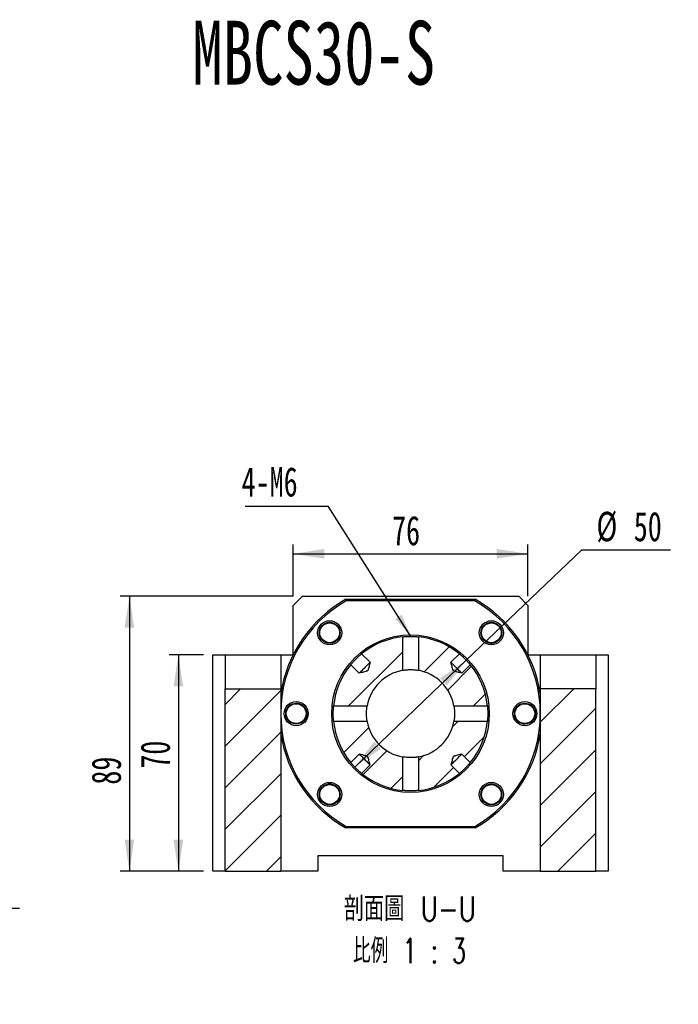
# Model space of a CAD drawing. Header units: millimetres. Extents: x 23 to 289, y 10 to 200.
# Tile 3 of 5: x 104 to 175, y 94 to 200. Entities that reach past the tile are written whole.
import ezdxf

# ---------------------------------------------------------------- set-up
doc = ezdxf.new("R2010")
doc.units = ezdxf.units.MM
doc.layers.add('圖層0', color=7, linetype='Continuous')
doc.styles.add('SLDTEXTSTYLE0', font='TXT', dxfattribs={"width": 0.7})
doc.styles.add('SLDTEXTSTYLE1', font='TXT', dxfattribs={"width": 0.7, "bigfont": 'bigfont'})
doc.styles.add('SLDTEXTSTYLE4', font='TXT', dxfattribs={"width": 0.75, "bigfont": 'bigfont'})
doc.styles.add('SLDTEXTSTYLE5', font='TXT', dxfattribs={"width": 0.65625, "bigfont": 'bigfont'})
doc.dimstyles.new('SLDDIMSTYLE2', dxfattribs={"dimtxt": 0.18, "dimasz": 2.5, "dimexe": 0, "dimexo": 0.0625, "dimgap": 0, "dimtad": 0, "dimtih": 1, "dimtoh": 1, "dimdec": 0, "dimrnd": 1e-09, "dimzin": 0, "dimdsep": 46, "dimtxsty": 'Standard', "dimsah": 1, "dimcen": 0.09, "dimadec": 0, "dimazin": 0, "dimtfac": 2.5, "dimtdec": 0, "dimtofl": 0, "dimtmove": 0, "dimatfit": 3, "dimfxl": 1, "dimfrac": 2, "dimtolj": 1, "dimtzin": 0, "dimarcsym": 0})
doc.dimstyles.new('SLDDIMSTYLE3', dxfattribs={"dimtxt": 3.389974, "dimasz": 2.5, "dimexe": 0, "dimexo": 0.0625, "dimgap": 0.847493, "dimtad": 1, "dimlfac": 3, "dimrnd": 1e-09, "dimzin": 12, "dimdsep": 46, "dimtxsty": 'SLDTEXTSTYLE0', "dimsah": 1, "dimcen": 0.09, "dimadec": 0, "dimazin": 3, "dimtfac": 1, "dimtofl": 0, "dimtmove": 0, "dimatfit": 3, "dimfxl": 1, "dimfrac": 2, "dimtolj": 1, "dimtzin": 12, "dimarcsym": 0})
doc.dimstyles.new('SLDDIMSTYLE4', dxfattribs={"dimtxt": 3.389974, "dimasz": 2.5, "dimexe": 0, "dimexo": 0.0625, "dimgap": 0.847493, "dimtad": 0, "dimtih": 1, "dimtoh": 1, "dimlfac": 3, "dimrnd": 1e-09, "dimzin": 12, "dimdsep": 46, "dimtxsty": 'SLDTEXTSTYLE0', "dimsah": 1, "dimcen": 0, "dimadec": 0, "dimazin": 3, "dimtfac": 1, "dimtofl": 0, "dimtmove": 0, "dimatfit": 3, "dimfxl": 1, "dimfrac": 2, "dimtolj": 1, "dimtzin": 12, "dimarcsym": 0})
doc.dimstyles.new('SLDDIMSTYLE5', dxfattribs={"dimtxt": 3.389974, "dimasz": 2.5, "dimexe": 0, "dimexo": 0.0625, "dimgap": 0.847493, "dimtad": 0, "dimtih": 1, "dimtoh": 1, "dimlfac": 3, "dimrnd": 1e-09, "dimzin": 12, "dimdsep": 46, "dimtxsty": 'SLDTEXTSTYLE0', "dimsah": 1, "dimcen": 0, "dimadec": 0, "dimazin": 3, "dimtfac": 1, "dimtmove": 0, "dimatfit": 3, "dimfxl": 1, "dimfrac": 2, "dimtolj": 1, "dimtzin": 12, "dimarcsym": 0})

# ---------------------------------------------------------------- blocks, each defined once
blk = doc.blocks.new('SW_SYMBOL_HOLE_SPOT')
at = {"layer": '圖層0', "color": 0}
for p, q in [((0, 875), (0, 75)), ((1600, 75), (1600, 875)), ((0, 75), (1600, 75))]:
    blk.add_line(p, q, dxfattribs=at)
blk = doc.blocks.new('_D_5')
at = {"layer": '圖層0'}
for p, q in [((74.37, 136.51), (74.37, 104.42)), ((74.37, 104.42), (104.21, 104.42))]:
    blk.add_line(p, q, dxfattribs=at)
blk.add_solid([(74.37, 136.51), (73.85, 133.12), (74.9, 133.12)], dxfattribs=at)
at = {"layer": '圖層0', "xscale": 0.003964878, "yscale": 0.003964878, "zscale": 0.003964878}
blk.add_blockref('SW_SYMBOL_HOLE_SPOT', (84.5, 104.82), dxfattribs=at)
at = {"layer": '圖層0', "char_height": 3.175, "attachment_point": 1}
for s, insert, style in [('4-', (75.96, 112.75), 'SLDTEXTSTYLE0'), ('%%c', (79.28, 112.75), 'SLDTEXTSTYLE0'), ('14\\M+18AAE\\M+19153\\M+18AD1\\M+190FA', (83.3, 112.75), 'SLDTEXTSTYLE1'), ('20', (91.7, 108.51), 'SLDTEXTSTYLE0')]:
    blk.add_mtext(s, dxfattribs=dict(at, insert=insert, style=style))
blk = doc.blocks.new('_D_8')
at = {"layer": '圖層0', "color": 7}
for p, q in [((124.07, 131.74), (120.36, 131.74)), ((121.36, 131.74), (121.36, 108.41)), ((124.07, 108.41), (120.36, 108.41))]:
    blk.add_line(p, q, dxfattribs=at)
for points in [[(121.36, 131.74), (120.84, 128.35), (121.88, 128.35)], [(121.36, 108.41), (121.88, 111.8), (120.84, 111.8)]]:
    blk.add_solid(points, dxfattribs=at)
at = {"layer": '圖層0', "color": 7, "insert": (117.27, 119.47), "char_height": 3.175, "attachment_point": 1, "rotation": 90, "style": 'SLDTEXTSTYLE0'}
blk.add_mtext('70', dxfattribs=at)
blk = doc.blocks.new('_D_9')
at = {"layer": '圖層0', "color": 7}
for p, q in [((133.73, 138.08), (115.08, 138.08)), ((116.08, 138.08), (116.08, 108.41)), ((124.07, 108.41), (115.08, 108.41))]:
    blk.add_line(p, q, dxfattribs=at)
for points in [[(116.08, 138.08), (115.56, 134.69), (116.6, 134.69)], [(116.08, 108.41), (116.6, 111.8), (115.56, 111.8)]]:
    blk.add_solid(points, dxfattribs=at)
at = {"layer": '圖層0', "color": 7, "insert": (111.99, 117.75), "char_height": 3.175, "attachment_point": 1, "rotation": 90, "style": 'SLDTEXTSTYLE0'}
blk.add_mtext('89', dxfattribs=at)
blk = doc.blocks.new('_D_10')
at = {"layer": '圖層0', "color": 7}
for p, q in [((133.73, 138.08), (133.73, 143.65)), ((159.07, 138.08), (159.07, 143.65)), ((133.73, 142.65), (159.07, 142.65))]:
    blk.add_line(p, q, dxfattribs=at)
for points in [[(133.73, 142.65), (137.12, 142.13), (137.12, 143.18)], [(159.07, 142.65), (155.68, 143.18), (155.68, 142.13)]]:
    blk.add_solid(points, dxfattribs=at)
at = {"layer": '圖層0', "color": 7, "insert": (144.41, 146.75), "char_height": 3.175, "attachment_point": 1, "style": 'SLDTEXTSTYLE0'}
blk.add_mtext('76', dxfattribs=at)
blk = doc.blocks.new('_D_11')
at = {"layer": '圖層0', "color": 7}
for p, q in [((152.42, 131.18), (164.87, 143.1)), ((164.87, 143.1), (174.45, 143.1)), ((140.38, 119.65), (152.42, 131.18))]:
    blk.add_line(p, q, dxfattribs=at)
for points in [[(152.42, 131.18), (149.61, 129.21), (150.33, 128.45)], [(140.38, 119.65), (143.19, 121.62), (142.47, 122.37)]]:
    blk.add_solid(points, dxfattribs=at)
at = {"layer": '圖層0', "color": 7, "char_height": 3.175, "attachment_point": 1, "style": 'SLDTEXTSTYLE0'}
for s, insert in [('%%c', (166.46, 147.19)), ('50', (170.48, 147.19))]:
    blk.add_mtext(s, dxfattribs=dict(at, insert=insert))
blk = doc.blocks.new('SW_NOTE_1')
at = {"layer": '圖層0', "color": 0, "char_height": 2.6458, "attachment_point": 2}
for s, insert, style in [('\\M+19655\\M+196CA\\M+19AA4 U-U', (8.6, 3.41), 'SLDTEXTSTYLE4'), ('\\M+194E4\\M+197E1 1 : 3', (8.56, -1.12), 'SLDTEXTSTYLE5')]:
    blk.add_mtext(s, dxfattribs=dict(at, insert=insert, style=style))
blk = doc.blocks.new('SW_NOTE_2')
at = {"layer": '圖層0', "color": 0}
blk.add_line((-8.96, 0), (0, 0), dxfattribs=at)
at = {"layer": '圖層0', "color": 0, "insert": (-9.35, 4.2), "char_height": 3.175, "attachment_point": 1, "style": 'SLDTEXTSTYLE0'}
blk.add_mtext('4-M6', dxfattribs=at)

msp = doc.modelspace()

# ---------------------------------------------------------------- hatches: boundary and pattern name
at = {"layer": '圖層0', "linetype": 'Continuous', "lineweight": 18}
h = msp.add_hatch(dxfattribs=at)
h.set_pattern_fill('ANSI31', color=256, style=0)
edge = h.paths.add_edge_path(flags=0)
edge.add_line((141.1238, 131.8609), (142.0374, 130.9473))
edge.add_spline(control_points=[(142.0374, 130.9473), (141.9623, 130.6493), (141.9659, 130.3081), (141.783, 130.0611), (141.7733, 130.048), (141.7612, 130.0363), (141.7479, 130.027), (141.718, 130.0061), (141.6828, 129.9937), (141.6483, 129.9822), (141.4896, 129.929), (141.326, 129.8921), (141.1639, 129.8508), (141.0644, 129.8255), (140.9648, 129.8003), (140.8653, 129.7752)], knot_values=[0.00206469, 0.00206469, 0.00206469, 0.00206469, 0.00483049, 0.00483049, 0.00483049, 0.00496911, 0.00496911, 0.00496911, 0.00528, 0.00528, 0.00528, 0.00670363, 0.00670363, 0.00670363, 0.00757728, 0.00757728, 0.00757728, 0.00757728], weights=[1, 1, 1, 1, 1, 1, 1, 1, 1, 1, 1, 1, 1, 1, 1, 1], degree=3, periodic=0)
edge.add_line((140.8653, 129.7752), (139.9517, 130.6888))
edge.add_arc((146.4011, 125.4115), 8.3333, 140.707775, 174.176432)
edge.add_line((138.1107, 126.2571), (141.7269, 126.2571))
edge.add_arc((146.4011, 125.4115), 4.75, 100.253851, 169.746149, ccw=False)
edge.add_line((145.5555, 130.0857), (145.5555, 133.7019))
edge.add_arc((146.4011, 125.4115), 8.3333, 95.823568, 129.292225)
h = msp.add_hatch(dxfattribs=at)
h.set_pattern_fill('ANSI31', color=256, style=0)
edge = h.paths.add_edge_path(flags=0)
edge.add_line((152.8504, 130.6888), (151.9368, 129.7752))
edge.add_spline(control_points=[(151.9368, 129.7752), (151.8802, 129.7895), (151.8236, 129.8038), (151.7671, 129.8181), (151.6425, 129.8496), (151.518, 129.8812), (151.3937, 129.9139), (151.3289, 129.931), (151.264, 129.9482), (151.1998, 129.9676), (151.1646, 129.9782), (151.1294, 129.9892), (151.0958, 130.0042), (151.0766, 130.0127), (151.0577, 130.023), (151.0418, 130.0366), (151.0256, 130.0505), (151.0128, 130.0685), (151.0028, 130.0873), (150.9706, 130.1486), (150.9544, 130.2173), (150.9359, 130.284), (150.8747, 130.504), (150.8205, 130.7259), (150.7648, 130.9473)], knot_values=[0.00168432, 0.00168432, 0.00168432, 0.00168432, 0.00220969, 0.00220969, 0.00220969, 0.00336592, 0.00336592, 0.00336592, 0.00396962, 0.00396962, 0.00396962, 0.00430074, 0.00430074, 0.00430074, 0.00449073, 0.00449073, 0.00449073, 0.00468474, 0.00468474, 0.00468474, 0.0053143, 0.0053143, 0.0053143, 0.00738681, 0.00738681, 0.00738681, 0.00738681], weights=[1, 1, 1, 1, 1, 1, 1, 1, 1, 1, 1, 1, 1, 1, 1, 1, 1, 1, 1, 1, 1, 1, 1, 1, 1], degree=3, periodic=0)
edge.add_line((150.7648, 130.9473), (151.6784, 131.8609))
edge.add_arc((146.4011, 125.4115), 8.3333, 50.707775, 84.176432)
edge.add_line((147.2466, 133.7019), (147.2466, 130.0857))
edge.add_arc((146.4011, 125.4115), 4.75, 10.253851, 79.746149, ccw=False)
edge.add_line((151.0752, 126.2571), (154.6914, 126.2571))
edge.add_arc((146.4011, 125.4115), 8.3333, 5.823568, 39.292225)
h = msp.add_hatch(dxfattribs=at)
h.set_pattern_fill('ANSI31', color=256, style=0)
h.paths.add_polyline_path([(126.4011, 128.0782), (126.4011, 108.4115), (132.4011, 108.4115), (132.4011, 128.0782)], flags=0)
h = msp.add_hatch(dxfattribs=at)
h.set_pattern_fill('ANSI31', color=256, style=0)
h.paths.add_polyline_path([(166.4011, 128.0782), (160.4011, 128.0782), (160.4011, 108.4115), (166.4011, 108.4115)], flags=0)
h = msp.add_hatch(dxfattribs=at)
h.set_pattern_fill('ANSI31', color=256, style=0)
edge = h.paths.add_edge_path(flags=0)
edge.add_spline(control_points=[(140.8653, 121.0478), (141.0867, 120.9921), (141.3086, 120.9379), (141.5286, 120.8767), (141.5953, 120.8582), (141.664, 120.842), (141.7253, 120.8098), (141.7441, 120.7998), (141.7621, 120.787), (141.776, 120.7708), (141.7896, 120.7549), (141.7999, 120.736), (141.8084, 120.7168), (141.8234, 120.6832), (141.8344, 120.648), (141.845, 120.6128), (141.8644, 120.5486), (141.8816, 120.4837), (141.8987, 120.4189), (141.9314, 120.2946), (141.963, 120.1701), (141.9945, 120.0455), (142.0088, 119.989), (142.0231, 119.9324), (142.0374, 119.8758)], knot_values=[0.00940843, 0.00940843, 0.00940843, 0.00940843, 0.01146352, 0.01146352, 0.01146352, 0.01208779, 0.01208779, 0.01208779, 0.01228017, 0.01228017, 0.01228017, 0.01246856, 0.01246856, 0.01246856, 0.01279689, 0.01279689, 0.01279689, 0.01339552, 0.01339552, 0.01339552, 0.01454203, 0.01454203, 0.01454203, 0.01506298, 0.01506298, 0.01506298, 0.01506298], weights=[1, 1, 1, 1, 1, 1, 1, 1, 1, 1, 1, 1, 1, 1, 1, 1, 1, 1, 1, 1, 1, 1, 1, 1, 1], degree=3, periodic=0)
edge.add_line((142.0374, 119.8758), (141.1238, 118.9622))
edge.add_arc((146.4011, 125.4115), 8.3333, 230.707775, 264.176432)
edge.add_line((145.5555, 117.1212), (145.5555, 120.7374))
edge.add_arc((146.4011, 125.4115), 4.75, 190.253851, 259.746149, ccw=False)
edge.add_line((141.7269, 124.566), (138.1107, 124.566))
edge.add_arc((146.4011, 125.4115), 8.3333, 185.823568, 219.292225)
edge.add_line((139.9517, 120.1342), (140.8653, 121.0478))
h = msp.add_hatch(dxfattribs=at)
h.set_pattern_fill('ANSI31', color=256, style=0)
edge = h.paths.add_edge_path(flags=0)
edge.add_arc((146.4011, 125.4115), 8.3333, 275.823568, 309.292225)
edge.add_line((151.6784, 118.9622), (150.7648, 119.8758))
edge.add_spline(control_points=[(150.7648, 119.8758), (150.8205, 120.0972), (150.8747, 120.3191), (150.9359, 120.5391), (150.9544, 120.6058), (150.9706, 120.6745), (151.0028, 120.7358), (151.0128, 120.7546), (151.0256, 120.7726), (151.0418, 120.7864), (151.0577, 120.8001), (151.0766, 120.8103), (151.0958, 120.8189), (151.1294, 120.8338), (151.1646, 120.8448), (151.1998, 120.8555), (151.264, 120.8749), (151.3289, 120.892), (151.3937, 120.9091), (151.518, 120.9419), (151.6425, 120.9734), (151.7671, 121.005), (151.8236, 121.0193), (151.8802, 121.0336), (151.9368, 121.0478)], knot_values=[0.00940843, 0.00940843, 0.00940843, 0.00940843, 0.01146352, 0.01146352, 0.01146352, 0.01208779, 0.01208779, 0.01208779, 0.01228017, 0.01228017, 0.01228017, 0.01246856, 0.01246856, 0.01246856, 0.01279689, 0.01279689, 0.01279689, 0.01339552, 0.01339552, 0.01339552, 0.01454203, 0.01454203, 0.01454203, 0.01506298, 0.01506298, 0.01506298, 0.01506298], weights=[1, 1, 1, 1, 1, 1, 1, 1, 1, 1, 1, 1, 1, 1, 1, 1, 1, 1, 1, 1, 1, 1, 1, 1, 1], degree=3, periodic=0)
edge.add_line((151.9368, 121.0478), (152.8504, 120.1342))
edge.add_arc((146.4011, 125.4115), 8.3333, 320.707775, 354.176432)
edge.add_line((154.6914, 124.566), (151.0752, 124.566))
edge.add_arc((146.4011, 125.4115), 4.75, 280.253851, 349.746149, ccw=False)
edge.add_line((147.2466, 120.7374), (147.2466, 117.1212))

# ---------------------------------------------------------------- linework, layer by layer
at = {"color": 7, "linetype": 'Continuous', "lineweight": 25}
for p, q in [((134.7344, 138.0782), (133.7344, 137.0782)), ((133.7344, 131.7558), (133.7344, 137.0782)), ((134.7344, 138.0782), (158.0677, 138.0782)), ((139.4309, 137.7449), (153.3712, 137.7449)), ((153.3273, 137.5782), (139.4749, 137.5782)), ((159.0677, 137.0782), (158.0677, 138.0782)), ((159.0677, 137.0782), (159.0677, 131.7558)), ((138.4266, 134.951), (138.5644, 134.8185)), ((145.5555, 130.0857), (145.5555, 133.7019)), ((147.2466, 133.7019), (147.2466, 130.0857)), ((155.9405, 133.386), (155.7776, 133.2165)), ((125.0677, 108.4115), (125.0677, 131.7449)), ((125.0677, 131.7449), (126.4011, 131.7449)), ((126.4011, 131.7449), (132.4011, 131.7449)), ((126.4011, 131.7449), (126.4011, 128.0782)), ((132.4011, 131.7449), (132.4011, 128.0782)), ((132.4011, 131.7449), (133.7289, 131.7449)), ((141.1238, 131.8609), (142.0374, 130.9473)), ((150.7648, 130.9473), (151.6784, 131.8609)), ((159.0732, 131.7449), (160.4011, 131.7449)), ((160.4011, 131.7449), (166.4011, 131.7449)), ((160.4011, 131.7449), (160.4011, 128.0782)), ((166.4011, 131.7449), (166.4011, 128.0782)), ((166.4011, 131.7449), (167.7344, 131.7449)), ((167.7344, 131.7449), (167.7344, 108.4115)), ((140.8653, 129.7752), (139.9517, 130.6888)), ((152.8504, 130.6888), (151.9368, 129.7752)), ((126.4011, 128.0782), (132.4011, 128.0782)), ((126.4011, 108.4115), (126.4011, 128.0782)), ((132.4011, 128.0782), (132.4011, 108.4115)), ((160.4011, 128.0782), (160.4011, 108.4115)), ((166.4011, 128.0782), (160.4011, 128.0782)), ((166.4011, 108.4115), (166.4011, 128.0782)), ((134.0168, 126.5182), (134.1674, 126.5211)), ((138.1107, 126.2571), (141.7269, 126.2571)), ((151.0752, 126.2571), (154.6914, 126.2571)), ((141.7269, 124.566), (138.1107, 124.566)), ((154.6914, 124.566), (151.0752, 124.566)), ((158.7853, 124.3049), (158.5716, 124.3007)), ((139.9517, 120.1342), (140.8653, 121.0478)), ((145.5555, 117.1212), (145.5555, 120.7374)), ((147.2466, 120.7374), (147.2466, 117.1212)), ((151.9368, 121.0478), (152.8504, 120.1342)), ((142.0374, 119.8758), (141.1238, 118.9622)), ((151.6784, 118.9622), (150.7648, 119.8758)), ((136.8616, 117.4371), (136.9665, 117.5462)), ((154.3755, 115.8721), (154.2361, 116.0061)), ((153.3712, 113.0782), (139.4309, 113.0782)), ((139.4749, 113.2449), (153.3273, 113.2449)), ((156.4011, 110.0782), (136.4011, 110.0782)), ((136.4011, 110.0782), (136.4011, 108.4115)), ((156.4011, 108.4115), (156.4011, 110.0782)), ((126.4011, 108.4115), (125.0677, 108.4115)), ((126.4011, 108.4115), (132.4011, 108.4115)), ((136.4011, 108.4115), (132.4011, 108.4115)), ((160.4011, 108.4115), (156.4011, 108.4115)), ((160.4011, 108.4115), (166.4011, 108.4115)), ((167.7344, 108.4115), (166.4011, 108.4115))]:
    msp.add_line(p, q, dxfattribs=at)
at = {"color": 7, "linetype": 'Continuous', "lineweight": 25, "flags": 128}
for points in [[(142.0374, 130.9473), (142.0088, 130.9187), (141.9519, 130.8619), (141.8697, 130.7797), (141.7663, 130.6763), (141.6469, 130.5569), (141.5176, 130.4276), (141.385, 130.295), (141.2557, 130.1657), (141.1363, 130.0463), (141.0329, 129.9429), (140.9507, 129.8607), (140.8939, 129.8038), (140.8653, 129.7752)], [(151.9368, 129.7752), (151.9083, 129.8038), (151.8514, 129.8607), (151.7692, 129.9429), (151.6658, 130.0463), (151.5464, 130.1657), (151.4171, 130.295), (151.2845, 130.4276), (151.1552, 130.5569), (151.0358, 130.6763), (150.9324, 130.7797), (150.8502, 130.8619), (150.7934, 130.9187), (150.7648, 130.9473)], [(140.8653, 121.0478), (140.8939, 121.0192), (140.9507, 120.9624), (141.0329, 120.8802), (141.1363, 120.7768), (141.2557, 120.6574), (141.385, 120.5281), (141.5176, 120.3955), (141.6469, 120.2662), (141.7663, 120.1468), (141.8697, 120.0434), (141.9519, 119.9612), (142.0088, 119.9043), (142.0374, 119.8758)], [(150.7648, 119.8758), (150.7934, 119.9043), (150.8502, 119.9612), (150.9324, 120.0434), (151.0358, 120.1468), (151.1552, 120.2662), (151.2845, 120.3955), (151.4171, 120.5281), (151.5464, 120.6574), (151.6658, 120.7768), (151.7692, 120.8802), (151.8514, 120.9624), (151.9083, 121.0192), (151.9368, 121.0478)]]:
    msp.add_lwpolyline(points, dxfattribs=at)
at = {"color": 7, "linetype": 'Continuous', "lineweight": 25}
for centre, radius in [((137.6801, 134.1325), 1.3), ((137.6801, 134.1325), 1.1333), ((137.6801, 134.1325), 1.0667), ((155.122, 134.1325), 1.3), ((155.122, 134.1325), 1.1333), ((155.122, 134.1325), 1.0667), ((146.4011, 125.4115), 8.5), ((134.0677, 125.4115), 1.3), ((134.0677, 125.4115), 1.1333), ((134.0677, 125.4115), 1.0667), ((158.7344, 125.4115), 1.3), ((158.7344, 125.4115), 1.1333), ((158.7344, 125.4115), 1.0667), ((137.6801, 116.6906), 1.3), ((155.122, 116.6906), 1.3), ((137.6801, 116.6906), 1.1333), ((137.6801, 116.6906), 1.0667), ((155.122, 116.6906), 1.1333), ((155.122, 116.6906), 1.0667)]:
    msp.add_circle(centre, radius, dxfattribs=at)
for radius, start, end in [(14.1667, 119.472932, 171.202589), (14, 119.651845, 240.348155), (14, 299.651845, 60.348155), (14.1667, 8.797411, 60.527068), (8.3333, 95.823568, 129.292225), (8.3333, 50.707775, 84.176432), (8.3333, 140.707775, 174.176432), (8.3333, 5.823568, 39.292225), (4.75, 100.253851, 169.746149), (4.75, 10.253851, 79.746149), (8.3333, 185.823568, 219.292225), (4.75, 190.253851, 259.746149), (4.75, 280.253851, 349.746149), (8.3333, 320.707775, 354.176432), (14.1667, 188.797411, 240.527068), (14.1667, 299.472932, 351.202589), (8.3333, 230.707775, 264.176432), (8.3333, 275.823568, 309.292225)]:
    msp.add_arc((146.4011, 125.4115), radius, start, end, dxfattribs=at)
for points in [[(139.4749, 137.5782), (139.4602, 137.6338), (139.4455, 137.6893), (139.4309, 137.7449)], [(153.3712, 137.7449), (153.3566, 137.6893), (153.342, 137.6338), (153.3273, 137.5782)], [(139.4749, 113.2449), (139.4602, 113.1893), (139.4455, 113.1338), (139.4309, 113.0782)], [(153.3712, 113.0782), (153.3566, 113.1338), (153.342, 113.1893), (153.3273, 113.2449)]]:
    msp.add_open_spline(points, degree=3, dxfattribs=at)
for points, knots in [([(138.4986, 133.386), (138.5967, 133.4936), (138.6729, 133.6201), (138.7715, 133.8934), (138.7935, 134.0399), (138.7798, 134.3298), (138.7436, 134.4741), (138.6215, 134.7339), (138.5342, 134.8529), (138.4266, 134.951)], [0, 0, 0, 0, 0.25, 0.25, 0.5, 0.5, 0.75, 0.75, 1, 1, 1, 1]), ([(137.9701, 133.0422), (138.0836, 133.0859), (138.285, 133.1634), (138.4337, 133.3184), (138.4986, 133.386)], [0, 0, 0, 0, 0.563977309, 1, 1, 1, 1]), ([(145.5555, 133.7019), (145.5662, 133.703), (145.5958, 133.706), (145.6669, 133.7125), (145.6945, 133.7149), (145.7574, 133.72), (145.7931, 133.7228), (145.8705, 133.7281), (145.9119, 133.7306), (146.0003, 133.7354), (146.0477, 133.7375), (146.1447, 133.7411), (146.1946, 133.7425), (146.2969, 133.7444), (146.3495, 133.7449), (146.4533, 133.7449), (146.5049, 133.7444), (146.6076, 133.7425), (146.6582, 133.741), (146.8032, 133.7357), (146.8939, 133.7306), (147.0475, 133.7201), (147.1122, 133.7146), (147.1825, 133.7082), (147.202, 133.7063), (147.2313, 133.7034), (147.2413, 133.7024), (147.2466, 133.7019)], [0, 0, 0, 0, 0.125, 0.125, 0.1875, 0.1875, 0.25, 0.25, 0.3125, 0.3125, 0.375, 0.375, 0.4375, 0.4375, 0.5, 0.5, 0.5625, 0.5625, 0.625, 0.625, 0.75, 0.75, 0.875, 0.875, 0.9375, 0.9375, 1, 1, 1, 1]), ([(154.0505, 133.8035), (154.0893, 133.7039), (154.1623, 133.5168), (154.3076, 133.3786), (154.3755, 133.314)], [0, 0, 0, 0, 0.53219012, 1, 1, 1, 1]), ([(154.3755, 133.314), (154.4831, 133.2159), (154.6096, 133.1397), (154.8829, 133.0411), (155.0294, 133.0191), (155.3194, 133.0328), (155.4636, 133.069), (155.7234, 133.1911), (155.8424, 133.2784), (155.9405, 133.386)], [0, 0, 0, 0, 0.25, 0.25, 0.5, 0.5, 0.75, 0.75, 1, 1, 1, 1]), ([(139.9517, 130.6888), (139.955, 130.693), (139.9615, 130.7008), (139.98, 130.7233), (139.992, 130.7378), (140.0217, 130.7733), (140.0395, 130.7945), (140.0798, 130.8417), (140.1023, 130.8678), (140.1522, 130.9249), (140.1797, 130.956), (140.2376, 131.0203), (140.2683, 131.0539), (140.3334, 131.1238), (140.3674, 131.1597), (140.4366, 131.2315), (140.472, 131.2676), (140.581, 131.3766), (140.6535, 131.4464), (140.7585, 131.5441), (140.7921, 131.5748), (140.8564, 131.6328), (140.8875, 131.6602), (140.9446, 131.7102), (140.9707, 131.7327), (141.0179, 131.7729), (141.0392, 131.7908), (141.0747, 131.8205), (141.0893, 131.8326), (141.1117, 131.8511), (141.1196, 131.8575), (141.1238, 131.8609)], [0, 0, 0, 0, 0.0625, 0.0625, 0.125, 0.125, 0.1875, 0.1875, 0.25, 0.25, 0.3125, 0.3125, 0.375, 0.375, 0.4375, 0.4375, 0.5, 0.5, 0.625, 0.625, 0.6875, 0.6875, 0.75, 0.75, 0.8125, 0.8125, 0.875, 0.875, 0.9375, 0.9375, 1, 1, 1, 1]), ([(151.6784, 131.8609), (151.6825, 131.8576), (151.6903, 131.8511), (151.7128, 131.8326), (151.7273, 131.8206), (151.7628, 131.7909), (151.784, 131.7731), (151.8313, 131.7328), (151.8574, 131.7103), (151.9144, 131.6604), (151.9455, 131.6329), (152.0098, 131.575), (152.0434, 131.5443), (152.1133, 131.4792), (152.1492, 131.4452), (152.221, 131.376), (152.2571, 131.3406), (152.3662, 131.2316), (152.4359, 131.1591), (152.5336, 131.0541), (152.5643, 131.0205), (152.6223, 130.9561), (152.6498, 130.9251), (152.6997, 130.868), (152.7222, 130.8419), (152.7625, 130.7947), (152.7803, 130.7734), (152.81, 130.7379), (152.8221, 130.7233), (152.8406, 130.7009), (152.8471, 130.693), (152.8504, 130.6888)], [0, 0, 0, 0, 0.0625, 0.0625, 0.125, 0.125, 0.1875, 0.1875, 0.25, 0.25, 0.3125, 0.3125, 0.375, 0.375, 0.4375, 0.4375, 0.5, 0.5, 0.625, 0.625, 0.6875, 0.6875, 0.75, 0.75, 0.8125, 0.8125, 0.875, 0.875, 0.9375, 0.9375, 1, 1, 1, 1]), ([(142.0374, 130.9473), (141.9999, 130.7988), (141.9625, 130.6503), (141.905, 130.4279), (141.8857, 130.3538), (141.8549, 130.2432), (141.8443, 130.2064), (141.8263, 130.1518), (141.82, 130.1337), (141.8051, 130.098), (141.7968, 130.0805), (141.7732, 130.0472), (141.7579, 130.0331), (141.7235, 130.0113), (141.705, 130.0032), (141.6486, 129.9811), (141.6096, 129.9695), (141.4929, 129.9358), (141.4145, 129.9154), (141.1794, 129.8544), (141.0223, 129.8148), (140.8653, 129.7752)], [0, 0, 0, 0, 0.25, 0.25, 0.375, 0.375, 0.4375, 0.4375, 0.46875, 0.46875, 0.5, 0.5, 0.53125, 0.53125, 0.5625, 0.5625, 0.625, 0.625, 0.75, 0.75, 1, 1, 1, 1]), ([(151.9368, 129.7752), (151.7832, 129.8139), (151.6296, 129.8526), (151.3996, 129.9122), (151.323, 129.9322), (151.2087, 129.9647), (151.1707, 129.9758), (151.1148, 129.9959), (151.0963, 130.0033), (151.0612, 130.0214), (151.0445, 130.0327), (151.0174, 130.0612), (151.0071, 130.0782), (150.9899, 130.1137), (150.9829, 130.1321), (150.9634, 130.1876), (150.9524, 130.2253), (150.9204, 130.3386), (150.9006, 130.4146), (150.8415, 130.6427), (150.8031, 130.795), (150.7648, 130.9473)], [0, 0, 0, 0, 0.25, 0.25, 0.375, 0.375, 0.4375, 0.4375, 0.46875, 0.46875, 0.5, 0.5, 0.53125, 0.53125, 0.5625, 0.5625, 0.625, 0.625, 0.75, 0.75, 1, 1, 1, 1]), ([(145.5555, 130.0857), (145.5663, 130.0876), (145.596, 130.0931), (145.667, 130.1045), (145.6946, 130.1088), (145.7575, 130.1178), (145.7932, 130.1226), (145.8703, 130.132), (145.9117, 130.1365), (146.0001, 130.1448), (146.0475, 130.1486), (146.1444, 130.1549), (146.1943, 130.1573), (146.2968, 130.1607), (146.3495, 130.1615), (146.4533, 130.1615), (146.505, 130.1607), (146.608, 130.1573), (146.6585, 130.1548), (146.8035, 130.1455), (146.8941, 130.1365), (147.0092, 130.1226), (147.0448, 130.1178), (147.1081, 130.1087), (147.1356, 130.1045), (147.1824, 130.0969), (147.202, 130.0936), (147.2313, 130.0884), (147.2413, 130.0866), (147.2466, 130.0857)], [0, 0, 0, 0, 0.125, 0.125, 0.1875, 0.1875, 0.25, 0.25, 0.3125, 0.3125, 0.375, 0.375, 0.4375, 0.4375, 0.5, 0.5, 0.5625, 0.5625, 0.625, 0.625, 0.75, 0.75, 0.8125, 0.8125, 0.875, 0.875, 0.9375, 0.9375, 1, 1, 1, 1]), ([(135.1744, 125.4624), (135.1677, 125.6079), (135.1321, 125.7512), (135.0086, 126.0142), (134.9205, 126.1334), (134.7058, 126.3287), (134.5783, 126.4051), (134.3082, 126.5024), (134.1623, 126.5249), (134.0168, 126.5182)], [0, 0, 0, 0, 0.25, 0.25, 0.5, 0.5, 0.75, 0.75, 1, 1, 1, 1]), ([(135.0306, 124.8179), (135.0326, 124.8204), (135.1147, 124.9214), (135.1723, 125.1524), (135.1737, 125.3705), (135.1744, 125.4624)], [0, 0, 0, 0, 0.01426912, 0.58424793, 1, 1, 1, 1]), ([(138.1107, 124.566), (138.1102, 124.5713), (138.1092, 124.5813), (138.1063, 124.6106), (138.1044, 124.6301), (138.098, 124.7003), (138.0925, 124.765), (138.082, 124.9184), (138.0769, 125.0091), (138.0698, 125.2023), (138.0677, 125.3068), (138.0677, 125.4644), (138.0682, 125.5161), (138.0701, 125.6179), (138.0715, 125.6684), (138.0751, 125.7659), (138.0772, 125.8123), (138.082, 125.9005), (138.0846, 125.9427), (138.0899, 126.0199), (138.0925, 126.055), (138.0977, 126.118), (138.1001, 126.1461), (138.1044, 126.1931), (138.1063, 126.2122), (138.1092, 126.2416), (138.1102, 126.2518), (138.1107, 126.2571)], [0, 0, 0, 0, 0.0625, 0.0625, 0.125, 0.125, 0.25, 0.25, 0.375, 0.375, 0.5, 0.5, 0.5625, 0.5625, 0.625, 0.625, 0.6875, 0.6875, 0.75, 0.75, 0.8125, 0.8125, 0.875, 0.875, 0.9375, 0.9375, 1, 1, 1, 1]), ([(141.7269, 124.566), (141.726, 124.5713), (141.7242, 124.5813), (141.719, 124.6107), (141.7157, 124.6301), (141.7044, 124.7004), (141.6946, 124.765), (141.6807, 124.88), (141.6762, 124.9218), (141.6678, 125.0107), (141.6641, 125.0571), (141.6578, 125.1538), (141.6553, 125.2045), (141.6519, 125.3073), (141.6511, 125.3593), (141.6511, 125.4645), (141.6519, 125.5162), (141.6553, 125.6181), (141.6578, 125.6687), (141.6641, 125.7662), (141.6678, 125.8125), (141.6761, 125.9007), (141.6807, 125.9429), (141.69, 126.02), (141.6947, 126.055), (141.7038, 126.118), (141.7081, 126.1461), (141.7157, 126.193), (141.719, 126.2121), (141.7241, 126.2416), (141.726, 126.2518), (141.7269, 126.2571)], [0, 0, 0, 0, 0.0625, 0.0625, 0.125, 0.125, 0.25, 0.25, 0.3125, 0.3125, 0.375, 0.375, 0.4375, 0.4375, 0.5, 0.5, 0.5625, 0.5625, 0.625, 0.625, 0.6875, 0.6875, 0.75, 0.75, 0.8125, 0.8125, 0.875, 0.875, 0.9375, 0.9375, 1, 1, 1, 1]), ([(151.0752, 126.2571), (151.0771, 126.2463), (151.0826, 126.2166), (151.0941, 126.1456), (151.0983, 126.118), (151.1074, 126.0551), (151.1122, 126.0194), (151.1215, 125.9423), (151.126, 125.9009), (151.1343, 125.8125), (151.1381, 125.7651), (151.1444, 125.6682), (151.1468, 125.6183), (151.1502, 125.5158), (151.1511, 125.4631), (151.1511, 125.3593), (151.1502, 125.3076), (151.1468, 125.2046), (151.1443, 125.1541), (151.135, 125.0091), (151.126, 124.9185), (151.1121, 124.8034), (151.1073, 124.7678), (151.0983, 124.7045), (151.094, 124.677), (151.0864, 124.6302), (151.0831, 124.6106), (151.078, 124.5813), (151.0762, 124.5713), (151.0752, 124.566)], [0, 0, 0, 0, 0.125, 0.125, 0.1875, 0.1875, 0.25, 0.25, 0.3125, 0.3125, 0.375, 0.375, 0.4375, 0.4375, 0.5, 0.5, 0.5625, 0.5625, 0.625, 0.625, 0.75, 0.75, 0.8125, 0.8125, 0.875, 0.875, 0.9375, 0.9375, 1, 1, 1, 1]), ([(154.6914, 126.2571), (154.6925, 126.2464), (154.6955, 126.2168), (154.702, 126.1457), (154.7044, 126.1181), (154.7096, 126.0552), (154.7123, 126.0195), (154.7176, 125.9421), (154.7201, 125.9007), (154.7249, 125.8123), (154.727, 125.7649), (154.7306, 125.6679), (154.732, 125.618), (154.7339, 125.5157), (154.7344, 125.4631), (154.7344, 125.3593), (154.7339, 125.3077), (154.732, 125.205), (154.7306, 125.1544), (154.7252, 125.0094), (154.7202, 124.9187), (154.7096, 124.7651), (154.7041, 124.7004), (154.6977, 124.6301), (154.6958, 124.6106), (154.6929, 124.5813), (154.6919, 124.5713), (154.6914, 124.566)], [0, 0, 0, 0, 0.125, 0.125, 0.1875, 0.1875, 0.25, 0.25, 0.3125, 0.3125, 0.375, 0.375, 0.4375, 0.4375, 0.5, 0.5, 0.5625, 0.5625, 0.625, 0.625, 0.75, 0.75, 0.875, 0.875, 0.9375, 0.9375, 1, 1, 1, 1]), ([(157.9145, 126.1826), (157.8613, 126.1234), (157.7227, 125.9695), (157.6266, 125.6729), (157.6274, 125.4533), (157.6278, 125.3606)], [0, 0, 0, 0, 0.26486088, 0.68994011, 1, 1, 1, 1]), ([(157.6278, 125.3606), (157.6344, 125.2152), (157.67, 125.0719), (157.7935, 124.8089), (157.8816, 124.6897), (158.0963, 124.4944), (158.2238, 124.418), (158.494, 124.3207), (158.6398, 124.2982), (158.7853, 124.3049)], [0, 0, 0, 0, 0.25, 0.25, 0.5, 0.5, 0.75, 0.75, 1, 1, 1, 1]), ([(141.1238, 118.9622), (141.1196, 118.9655), (141.1118, 118.9719), (141.0893, 118.9905), (141.0748, 119.0025), (141.0393, 119.0322), (141.0181, 119.05), (140.9709, 119.0903), (140.9448, 119.1128), (140.8877, 119.1627), (140.8566, 119.1902), (140.7923, 119.2481), (140.7587, 119.2788), (140.6888, 119.3438), (140.6529, 119.3779), (140.5811, 119.4471), (140.545, 119.4825), (140.436, 119.5915), (140.3662, 119.664), (140.2685, 119.769), (140.2378, 119.8026), (140.1798, 119.8669), (140.1523, 119.898), (140.1024, 119.9551), (140.0799, 119.9812), (140.0397, 120.0284), (140.0218, 120.0496), (139.9921, 120.0852), (139.98, 120.0997), (139.9615, 120.1222), (139.9551, 120.1301), (139.9517, 120.1342)], [0, 0, 0, 0, 0.0625, 0.0625, 0.125, 0.125, 0.1875, 0.1875, 0.25, 0.25, 0.3125, 0.3125, 0.375, 0.375, 0.4375, 0.4375, 0.5, 0.5, 0.625, 0.625, 0.6875, 0.6875, 0.75, 0.75, 0.8125, 0.8125, 0.875, 0.875, 0.9375, 0.9375, 1, 1, 1, 1]), ([(142.0374, 119.8758), (141.9987, 120.0294), (141.96, 120.183), (141.9004, 120.413), (141.8804, 120.4896), (141.8479, 120.6039), (141.8368, 120.6419), (141.8167, 120.6978), (141.8093, 120.7163), (141.7912, 120.7514), (141.7799, 120.7681), (141.7514, 120.7952), (141.7344, 120.8055), (141.6989, 120.8227), (141.6805, 120.8297), (141.625, 120.8492), (141.5873, 120.8602), (141.474, 120.8922), (141.398, 120.912), (141.1699, 120.9711), (141.0176, 121.0095), (140.8653, 121.0478)], [0, 0, 0, 0, 0.25, 0.25, 0.375, 0.375, 0.4375, 0.4375, 0.46875, 0.46875, 0.5, 0.5, 0.53125, 0.53125, 0.5625, 0.5625, 0.625, 0.625, 0.75, 0.75, 1, 1, 1, 1]), ([(147.2466, 120.7374), (147.2359, 120.7355), (147.2062, 120.73), (147.1352, 120.7185), (147.1075, 120.7143), (147.0446, 120.7052), (147.0089, 120.7004), (146.9318, 120.6911), (146.8904, 120.6866), (146.802, 120.6783), (146.7546, 120.6745), (146.6577, 120.6682), (146.6079, 120.6658), (146.5054, 120.6624), (146.4527, 120.6615), (146.3488, 120.6615), (146.2971, 120.6624), (146.1942, 120.6658), (146.1436, 120.6683), (145.9986, 120.6776), (145.908, 120.6866), (145.7929, 120.7005), (145.7574, 120.7052), (145.6941, 120.7143), (145.6666, 120.7186), (145.6197, 120.7262), (145.6002, 120.7295), (145.5708, 120.7346), (145.5608, 120.7364), (145.5555, 120.7374)], [0, 0, 0, 0, 0.125, 0.125, 0.1875, 0.1875, 0.25, 0.25, 0.3125, 0.3125, 0.375, 0.375, 0.4375, 0.4375, 0.5, 0.5, 0.5625, 0.5625, 0.625, 0.625, 0.75, 0.75, 0.8125, 0.8125, 0.875, 0.875, 0.9375, 0.9375, 1, 1, 1, 1]), ([(151.9368, 121.0478), (151.7832, 121.0091), (151.6296, 120.9704), (151.3996, 120.9108), (151.323, 120.8909), (151.2087, 120.8584), (151.1707, 120.8472), (151.1148, 120.8271), (151.0963, 120.8198), (151.0612, 120.8017), (151.0445, 120.7904), (151.0174, 120.7618), (151.0071, 120.7449), (150.9899, 120.7093), (150.9829, 120.691), (150.9634, 120.6355), (150.9524, 120.5978), (150.9204, 120.4845), (150.9006, 120.4085), (150.8415, 120.1804), (150.8031, 120.0281), (150.7648, 119.8758)], [0, 0, 0, 0, 0.25, 0.25, 0.375, 0.375, 0.4375, 0.4375, 0.46875, 0.46875, 0.5, 0.5, 0.53125, 0.53125, 0.5625, 0.5625, 0.625, 0.625, 0.75, 0.75, 1, 1, 1, 1]), ([(152.8504, 120.1342), (152.8471, 120.1301), (152.8407, 120.1223), (152.8221, 120.0998), (152.8101, 120.0853), (152.7804, 120.0498), (152.7626, 120.0286), (152.7223, 119.9813), (152.6998, 119.9552), (152.6499, 119.8982), (152.6224, 119.8671), (152.5645, 119.8028), (152.5338, 119.7692), (152.4688, 119.6993), (152.4347, 119.6634), (152.3655, 119.5916), (152.3301, 119.5555), (152.2211, 119.4464), (152.1486, 119.3767), (152.0436, 119.279), (152.01, 119.2483), (151.9457, 119.1903), (151.9146, 119.1628), (151.8575, 119.1129), (151.8314, 119.0904), (151.7842, 119.0501), (151.763, 119.0323), (151.7274, 119.0026), (151.7129, 118.9905), (151.6904, 118.972), (151.6825, 118.9655), (151.6784, 118.9622)], [0, 0, 0, 0, 0.0625, 0.0625, 0.125, 0.125, 0.1875, 0.1875, 0.25, 0.25, 0.3125, 0.3125, 0.375, 0.375, 0.4375, 0.4375, 0.5, 0.5, 0.625, 0.625, 0.6875, 0.6875, 0.75, 0.75, 0.8125, 0.8125, 0.875, 0.875, 0.9375, 0.9375, 1, 1, 1, 1]), ([(138.4266, 117.5091), (138.319, 117.6072), (138.1925, 117.6834), (137.9192, 117.7819), (137.7727, 117.804), (137.4828, 117.7903), (137.3385, 117.7541), (137.0787, 117.6319), (136.9597, 117.5447), (136.8616, 117.4371)], [0, 0, 0, 0, 0.25, 0.25, 0.5, 0.5, 0.75, 0.75, 1, 1, 1, 1]), ([(138.7917, 116.8495), (138.7889, 116.8869), (138.7768, 117.0513), (138.6466, 117.2888), (138.4919, 117.4437), (138.4266, 117.5091)], [0, 0, 0, 0, 0.14563755, 0.63965566, 1, 1, 1, 1]), ([(147.2466, 117.1212), (147.2413, 117.1207), (147.2313, 117.1197), (147.202, 117.1168), (147.1825, 117.1149), (147.1123, 117.1085), (147.0476, 117.103), (146.8942, 117.0925), (146.8035, 117.0874), (146.6103, 117.0803), (146.5058, 117.0782), (146.3482, 117.0782), (146.2965, 117.0787), (146.1947, 117.0806), (146.1442, 117.082), (146.0467, 117.0856), (146.0003, 117.0877), (145.9121, 117.0924), (145.8699, 117.0951), (145.7927, 117.1004), (145.7576, 117.103), (145.6946, 117.1081), (145.6664, 117.1106), (145.6195, 117.1149), (145.6004, 117.1167), (145.571, 117.1196), (145.5608, 117.1207), (145.5555, 117.1212)], [0, 0, 0, 0, 0.0625, 0.0625, 0.125, 0.125, 0.25, 0.25, 0.375, 0.375, 0.5, 0.5, 0.5625, 0.5625, 0.625, 0.625, 0.6875, 0.6875, 0.75, 0.75, 0.8125, 0.8125, 0.875, 0.875, 0.9375, 0.9375, 1, 1, 1, 1]), ([(154.3035, 117.4371), (154.2054, 117.3295), (154.1292, 117.203), (154.0306, 116.9297), (154.0086, 116.7832), (154.0223, 116.4932), (154.0585, 116.349), (154.1807, 116.0892), (154.2679, 115.9702), (154.3755, 115.8721)], [0, 0, 0, 0, 0.25, 0.25, 0.5, 0.5, 0.75, 0.75, 1, 1, 1, 1]), ([(154.7497, 117.7413), (154.6656, 117.7079), (154.4942, 117.6399), (154.3678, 117.5055), (154.3035, 117.4371)], [0, 0, 0, 0, 0.49100597, 1, 1, 1, 1])]:
    msp.add_open_spline(points, degree=3, knots=knots, dxfattribs=at)

# ---------------------------------------------------------------- block references
at = {"layer": '圖層0', "color": 7}
msp.add_blockref('SW_NOTE_2', (137.534, 147.8127), dxfattribs=at)
at = {"layer": '圖層0'}
msp.add_blockref('SW_NOTE_1', (137.7286, 102.2688), dxfattribs=at)

# ---------------------------------------------------------------- texts
at = {"layer": '圖層0', "color": 7, "insert": (122.8678, 200.1623), "char_height": 6.87917, "attachment_point": 1, "style": 'SLDTEXTSTYLE0'}
msp.add_mtext('MBCS30-S', dxfattribs=at)

# ---------------------------------------------------------------- dimensions: what is measured, and where the dimension line sits
at = {"layer": '圖層0', "color": 7}
dim = msp.add_linear_dim(base=(159.0677, 142.6545), p1=(133.7344, 137.0782), p2=(159.0677, 137.0782), dimstyle='SLDDIMSTYLE3', dxfattribs=at)
dim.commit()
dim.dimension.update_dxf_attribs({"geometry": '_D_10', "text_midpoint": (146.4011, 142.6545), "dimtype": 160})
dim = msp.add_diameter_dim_2p(p1=(152.4194, 131.1756), p2=(140.3828, 119.6475), dimstyle='SLDDIMSTYLE5', dxfattribs=at)
dim.commit()
dim.dimension.update_dxf_attribs({"geometry": '_D_11', "text_midpoint": (170.4539, 145.6357), "dimtype": 163})
at = {"layer": '圖層0'}
dim = msp.add_diameter_dim_2p(p1=(74.3743, 143.1761), p2=(74.3743, 136.5094), text='4-%%c14完全貫穿\\P{\\fGDT;v}<>', dimstyle='SLDDIMSTYLE4', override={"dimpost": '<>'}, dxfattribs=at)
dim.commit()
dim.dimension.update_dxf_attribs({"geometry": '_D_5', "text_midpoint": (90.0846, 108.6549), "dimtype": 163})
at = {"layer": '圖層0', "color": 7}
for base, p1, picture, middle in [((116.0787, 108.4115), (134.7344, 138.0782), '_D_9', (116.0787, 119.7393)), ((121.3615, 108.4115), (125.0677, 131.7449), '_D_8', (121.3615, 121.4545))]:
    dim = msp.add_linear_dim(base=base, p1=p1, p2=(125.0677, 108.4115), angle=90, dimstyle='SLDDIMSTYLE3', dxfattribs=at)
    dim.commit()
    dim.dimension.update_dxf_attribs({"geometry": picture, "text_midpoint": middle, "dimtype": 160})

# ---------------------------------------------------------------- leaders
msp.add_leader([(146.4316, 133.7448), (137.534, 147.8127)], dimstyle='SLDDIMSTYLE2', dxfattribs=at)

doc.saveas('drawing.dxf')
